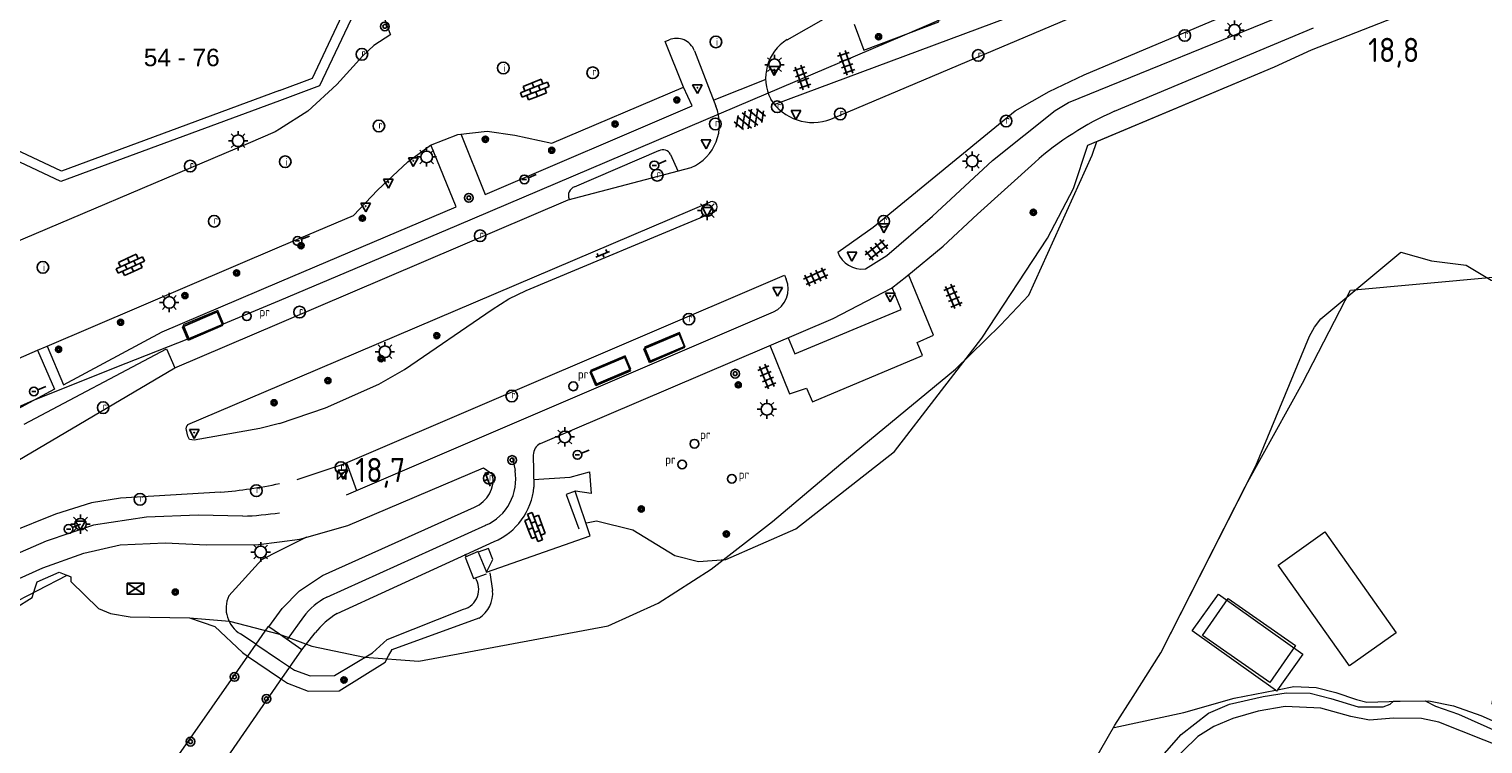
# Model space of a CAD drawing. Header units: metres. Extents: x 117922 to 130630, y 447724 to 454087.
# Tile 25 of 61: x 124974 to 125124, y 450651 to 450725. Entities that reach past the tile are written whole.
import ezdxf
from ezdxf.enums import TextEntityAlignment as Align

# ---------------------------------------------------------------- set-up
doc = ezdxf.new("R2010")
doc.units = ezdxf.units.M
doc.layers.get('0').update_dxf_attribs({"color": 8})
for name, color, linetype, lineweight in [('B01', 8, 'Continuous', 0), ('B04', 8, 'Continuous', 0), ('B14', 8, 'Continuous', 0), ('G01', 8, 'Continuous', 0), ('Q19', 8, 'Continuous', 0), ('T00', 8, 'Continuous', 0), ('V00', 8, 'Continuous', 0), ('W00', 8, 'Continuous', 0), ('Z02', 7, 'Continuous', 0)]:
    doc.layers.add(name, color=color, linetype=linetype, lineweight=lineweight)
for name, color, linetype in [('SYM-GV1', 8, 'Continuous'), ('SYM-OV4', 8, 'Continuous'), ('SYM-OV5', 8, 'Continuous'), ('SYMBT09', 8, 'Continuous'), ('TOPOT14', 8, 'Continuous'), ('TOPOT20', 8, 'Continuous'), ('TOPOT21', 8, 'Continuous'), ('TOPOT23', 8, 'Continuous'), ('TOPOT26', 8, 'Continuous'), ('TOPOT28', 8, 'Continuous'), ('TOPOT30', 1, 'Continuous'), ('TOPOT35', 8, 'Continuous'), ('TOPOT52', 8, 'Continuous'), ('TOPOT63', 8, 'Continuous'), ('TOPOT85', 8, 'Continuous')]:
    doc.layers.add(name, color=color, linetype=linetype)
doc.styles.add('ISO', font='ISO')
doc.styles.add('Z02', font='arial.ttf', dxfattribs={"height": 1.8})

# ---------------------------------------------------------------- blocks, each defined once
blk = doc.blocks.new('tegels4')
at = {"color": 0, "linetype": 'ByBlock', "lineweight": -2}
for p, q in [((0.62, 0.94), (-0.62, 0.94)), ((0.62, 0.31), (-0.62, 0.31)), ((-0.31, -1.23), (-0.31, 1.25)), ((0.31, -1.23), (0.31, 1.25)), ((0.62, -0.31), (-0.62, -0.31)), ((0.62, -0.94), (-0.62, -0.94))]:
    blk.add_line(p, q, dxfattribs=at)
blk = doc.blocks.new('asfalt6')
at = {"color": 0, "linetype": 'ByBlock', "lineweight": -2}
for p, q in [((-0.76, 1.01), (0.3, 1.62)), ((-0.3, 1.62), (0.76, 1.01)), ((-0.93, 0.18), (0.7, 1.13)), ((-0.89, -0.52), (0.89, 0.52)), ((-0.89, 0.52), (0.89, -0.52)), ((-0.7, 1.13), (0.93, 0.18)), ((-0.93, -0.18), (0.7, -1.13)), ((-0.76, -1.01), (0.3, -1.62)), ((-0.7, -1.13), (0.93, -0.18)), ((-0.3, -1.62), (0.76, -1.01))]:
    blk.add_line(p, q, dxfattribs=at)
blk = doc.blocks.new('paal')
at = {"color": 0}
for radius in [0.45, 0.2]:
    blk.add_circle((0, 0), radius, dxfattribs=at)
blk = doc.blocks.new('lichtmast')
at = {"color": 0}
for p, q in [((-0.6, 0), (-1, 0)), ((-0.71, 0.71), (-0.42, 0.42)), ((0, 0.6), (0, 1)), ((0.42, 0.42), (0.71, 0.71)), ((0.6, 0), (1, 0)), ((-0.42, -0.42), (-0.71, -0.71)), ((0, -0.6), (0, -1)), ((0.42, -0.42), (0.71, -0.71))]:
    blk.add_line(p, q, dxfattribs=at)
blk.add_circle((0, 0), 0.6, dxfattribs=at)
blk = doc.blocks.new('schk')
at = {"color": 0}
for p, q in [((0.86, 0.56), (-0.86, 0.56)), ((-0.86, 0.56), (-0.86, -0.56)), ((0.86, -0.56), (0.86, 0.56)), ((-0.86, -0.56), (0.86, -0.56))]:
    blk.add_line(p, q, dxfattribs=at)
at = {"color": 0, "linetype": 'Continuous'}
for p, q in [((-0.86, 0.56), (0.86, -0.56)), ((-0.86, -0.56), (0.86, 0.56))]:
    blk.add_line(p, q, dxfattribs=at)
blk = doc.blocks.new('boom')
at = {"color": 0}
for radius in [0.315, 0.225, 0.135]:
    blk.add_circle((0, 0), radius, dxfattribs=at)
blk = doc.blocks.new('verkeersbord')
at = {"color": 0}
for p, q in [((0.5, 0.32), (-0.5, 0.32)), ((-0.5, 0.32), (0, -0.6)), ((0, -0.6), (0.5, 0.32))]:
    blk.add_line(p, q, dxfattribs=at)
blk = doc.blocks.new('aanduidingsbord')
at = {"color": 0}
for p, q in [((-0.81, -0.33), (0, 0)), ((-1.45, -0.5), (-1.01, -0.5))]:
    blk.add_line(p, q, dxfattribs=at)
blk.add_circle((-1.23, -0.5), 0.45, dxfattribs=at)
blk = doc.blocks.new('afvalbak')
at = {"color": 0}
blk.add_circle((0, 0), 0.45, dxfattribs=at)
at = {"color": 0, "style": 'ISO'}
blk.add_attdef('AFVALBAK', (0.7, 0), '', height=0.9, dxfattribs=at)
blk = doc.blocks.new('klinkers6')
at = {"color": 0, "linetype": 'ByBlock', "lineweight": -2}
for p, q in [((0.25, 1.5), (-0.25, 1.5)), ((-0.25, 1.5), (-0.25, 0.5)), ((0.25, 0.5), (0.25, 1.5)), ((-0.25, 1), (-0.75, 1)), ((-0.75, 1), (-0.75, 0)), ((-0.25, 0), (-0.75, 0)), ((-0.75, 0), (-0.75, -1)), ((0.25, 0.5), (-0.25, 0.5)), ((-0.25, 0.5), (-0.25, -0.5)), ((0.75, 1), (0.25, 1)), ((0.25, -0.5), (0.25, 0.5)), ((0.75, 0), (0.75, 1)), ((-0.75, -1), (-0.25, -1)), ((-0.25, -0.5), (-0.25, 0)), ((0.25, -0.5), (-0.25, -0.5)), ((-0.25, -0.5), (-0.25, -1.5)), ((0.75, 0), (0.25, 0)), ((0.25, 0), (0.25, -0.5)), ((0.25, -1.5), (0.25, -0.5)), ((0.25, -1), (0.75, -1)), ((0.75, -1), (0.75, 0)), ((-0.25, -1.5), (0.25, -1.5))]:
    blk.add_line(p, q, dxfattribs=at)
blk = doc.blocks.new('klinkers2')
at = {"color": 0, "linetype": 'ByBlock', "lineweight": -2}
for p, q in [((-0.31, 0.5), (0, 0.5)), ((0, -0.75), (0, 0.75)), ((0, 0), (0.31, 0)), ((0, -0.5), (-0.31, -0.5))]:
    blk.add_line(p, q, dxfattribs=at)
blk = doc.blocks.new('kolk')
at = {"color": 0}
blk.add_circle((0, 0), 0.6, dxfattribs=at)
at = {"color": 0, "linetype": 'Continuous', "style": 'ISO'}
blk.add_attdef('KOLK', (-0.04, -0.26), '', height=0.8, dxfattribs=at)
blk = doc.blocks.new('inspectieput')
at = {"color": 0}
blk.add_circle((0, 0), 0.6, dxfattribs=at)
at = {"color": 0, "linetype": 'Continuous', "style": 'ISO'}
blk.add_attdef('I', (0, -0.39), '', height=0.8, dxfattribs=at)
blk = doc.blocks.new('abri')
at = {"color": 0}
for p, q in [((-2.1, 1.2), (2.1, 1.2)), ((-2.1, -1.2), (-2.1, 1.2)), ((2.1, 1.2), (2.1, -1.2)), ((2.1, -1.2), (-2.1, -1.2))]:
    blk.add_line(p, q, dxfattribs=at)
at = {"color": 0, "linetype": 'Continuous', "style": 'ISO', "flags": 2}
blk.add_attdef('ABRI', text='', height=0.8, dxfattribs=at).set_placement((0, 0), align=Align.MIDDLE_CENTER)
blk = doc.blocks.new('verkeersbord-pl')
at = {"color": 0, "linetype": 'Continuous'}
blk.add_circle((0, 0), 0.03, dxfattribs=at)
blk = doc.blocks.new('kilometerpaal')
at = {"color": 0}
for p, q in [((-0.44, 0.44), (0.44, -0.44)), ((-0.44, -0.44), (-0.44, 0.44)), ((0.44, 0.44), (-0.44, -0.44)), ((0.44, -0.44), (0.44, 0.44))]:
    blk.add_line(p, q, dxfattribs=at)
at = {"color": 0, "style": 'ISO'}
blk.add_attdef('KILOMETERPAAL', (0.59, 0.87), '', height=2.5, dxfattribs=at)

msp = doc.modelspace()

# ---------------------------------------------------------------- linework, layer by layer
at = {"layer": 'B01', "flags": 128}
for points in [[(125000, 450718.7), (124977.49, 450710.38), (124968.57, 450714.58), (124955.79, 450749.16), (124958.53, 450755.06), (124962.9, 450760.3), (124962.8, 450760.75)], [(125000, 450718.7), (125003.39, 450719.96), (125007.56, 450728.82), (125004.42, 450737.31), (125000, 450735.68)]]:
    msp.add_lwpolyline(points, dxfattribs=at)
at = {"layer": 'B04', "flags": 128}
for points in [[(124994.22, 450694.65), (124993.63, 450696.03), (124990.04, 450694.53), (124990.63, 450693.13), (124994.22, 450694.65)], [(125041.81, 450692.35), (125041.25, 450693.74), (125037.65, 450692.22), (125038.24, 450690.83), (125041.81, 450692.35)], [(125036.23, 450689.98), (125035.66, 450691.35), (125032.07, 450689.83), (125032.69, 450688.46), (125036.23, 450689.98)], [(125021.34, 450669.03), (125032.05, 450672.8), (125030.5, 450677.39), (125029.57, 450677.06), (125030.87, 450673.51)], [(125020.48, 450671.16), (125019.13, 450670.6), (125020.01, 450668.39), (125021.33, 450668.86)], [(125022, 450670.33), (125021.54, 450671.47), (125020.49, 450671.09), (125021.34, 450669.03), (125022, 450670.33)], [(124998.8, 450663.39), (124997.55, 450661.61)], [(124998.9, 450663.41), (124998.84, 450663.45), (124998.8, 450663.39)], [(125000, 450662.64), (124998.9, 450663.41)], [(125002.29, 450661.05), (125000, 450662.64)], [(124997.55, 450661.61), (124996.7, 450660.4)], [(124996.7, 450660.4), (124989.33, 450649.88)], [(125000, 450657.74), (125002.29, 450661.05)], [(124992.94, 450647.53), (125000, 450657.74)]]:
    msp.add_lwpolyline(points, dxfattribs=at)
at = {"layer": 'B14', "flags": 128}
for points in [[(125110.37, 450659.37), (125103.01, 450669.78), (125107.82, 450673.19), (125115.19, 450662.78), (125110.37, 450659.37)], [(125102.73, 450656.88), (125094.15, 450662.98), (125096.85, 450666.77), (125105.55, 450660.59), (125102.94, 450656.91)], [(125102.85, 450656.79), (125102.73, 450656.88)], [(125102.94, 450656.91), (125102.85, 450656.79)]]:
    msp.add_lwpolyline(points, dxfattribs=at)
at = {"layer": 'G01', "flags": 128}
for points in [[(125084.32, 450713.44), (125102.63, 450721.14), (125106.46, 450722.89), (125117.17, 450727.07), (125129.48, 450731.66), (125140.56, 450735.38), (125156.21, 450740.65), (125169.59, 450745.33), (125188.73, 450751.92), (125197.4, 450754.82), (125213.15, 450760.28), (125214.08, 450757.27), (125232.46, 450763.54), (125236.16, 450764.82)], [(125000, 450717.64), (124977.44, 450709.3), (124967.78, 450713.85), (124954.71, 450749.2), (124957.63, 450755.48), (124957.77, 450755.7), (124961.82, 450760.55)], [(125000, 450736.75), (125005.01, 450738.6), (125008.64, 450728.77), (125004.12, 450719.16), (125000, 450717.64)], [(125000, 450697.05), (125018.27, 450704.77), (125042.37, 450715.03), (125064.26, 450724.34), (125080.23, 450731.22)], [(125000, 450662.64), (125003.34, 450661.41), (125008.76, 450660.28), (125014.36, 450659.87), (125033.89, 450663.52), (125039.06, 450665.84), (125044.53, 450669.36), (125050.84, 450674.25), (125057.91, 450680.21), (125069.74, 450689.98), (125074.38, 450694.51), (125077.29, 450697.61), (125083.82, 450712.03), (125084.32, 450713.44)], [(125069.73, 450626.79), (125075.01, 450635.27), (125081.71, 450646.14), (125083.92, 450649.4), (125086.15, 450653.26), (125088.07, 450656.21), (125090.9, 450660.71), (125099.87, 450678.35), (125105.53, 450688.52), (125110.46, 450698.12), (125125.16, 450699.44), (125127.25, 450697.06), (125142.65, 450702.65)], [(124968.11, 450683.91), (124974.54, 450686.73), (124983.04, 450690.15), (124990.63, 450693.13), (124994.22, 450694.65), (125000, 450697.05)], [(124971.98, 450665.56), (124978.08, 450668.72), (124978.47, 450668.57), (124978.46, 450668.07), (124981.33, 450665.3), (124982.57, 450664.79), (124984.57, 450664.43), (124990.69, 450664.35), (124994.83, 450663.98), (125000, 450662.64)], [(125104.8, 450661.49), (125102.14, 450657.67), (125095.2, 450662.52), (125097.87, 450666.34), (125104.8, 450661.49)]]:
    msp.add_lwpolyline(points, dxfattribs=at)
at = {"layer": 'Q19', "flags": 128}
for points in [[(125000, 450671.27), (125002.82, 450672.68)], [(124994.75, 450666.59), (124998.17, 450670.35), (125000, 450671.27)], [(125000, 450659.97), (125001.53, 450658.94), (125003.16, 450658.35), (125005.67, 450658.4), (125009.57, 450660.72), (125011.11, 450662.09), (125018.97, 450665.22)], [(124997.55, 450661.61), (124995.98, 450662.67)], [(124997.55, 450661.61), (125000, 450659.97)]]:
    msp.add_lwpolyline(points, dxfattribs=at)
at = {"layer": 'Q19'}
for centre, radius, start, end in [((125018.4, 450667.29), 2.15, 285.4876, 33.3617), ((124997.57, 450665.32), 3.09, 155.7468, 239.0943)]:
    msp.add_arc(centre, radius, start, end, dxfattribs=at)
at = {"layer": 'T00', "flags": 128}
for points in [[(125102.94, 450656.91), (125104.62, 450657.24), (125106.93, 450657.15), (125108.98, 450656.65), (125111.08, 450655.91), (125112.16, 450655.64), (125115.61, 450655.74), (125118.57, 450655.77), (125121.09, 450655.28), (125123.91, 450654.26), (125126.33, 450653.21), (125130.88, 450651.46), (125139.26, 450685.95), (125133.5, 450687.4)], [(125086.11, 450653.04), (125093.29, 450654.58), (125098.46, 450656.05), (125102.73, 450656.88)]]:
    msp.add_lwpolyline(points, dxfattribs=at)
at = {"layer": 'V00', "flags": 128}
for points in [[(125056.88, 450715.74), (125093.7, 450731.33), (125106.47, 450736.54), (125112.74, 450738.88), (125128.78, 450744.56), (125174.61, 450760.3), (125184.95, 450764.14), (125195.4, 450768.36), (125207.73, 450773.78), (125220.61, 450779.95)], [(125057.58, 450702.04), (125061.23, 450704.59), (125075.88, 450716.58), (125079.4, 450718.59), (125083.01, 450720.3), (125100.04, 450727.49), (125109.34, 450731.17), (125112.66, 450732.43), (125115.94, 450733.68), (125117.26, 450734.19), (125125.76, 450737.23), (125134.23, 450740.08), (125168.45, 450751.48), (125178.36, 450754.87), (125186.86, 450757.97), (125197.5, 450762.21), (125214.23, 450769.3), (125227.76, 450775.34), (125227.74, 450775.33)], [(125051.02, 450717.26), (125100.63, 450735.72), (125127.21, 450746.58), (125127.72, 450746.79), (125132.24, 450748.21)], [(125004.83, 450742.35), (125011.42, 450724.5)], [(125052.36, 450723.93), (125058.6, 450727.44)], [(125059.29, 450725.54), (125060.26, 450722.85), (125068.02, 450725.76), (125067.11, 450727.96)], [(125060.43, 450700.3), (125062.63, 450701.67), (125067.35, 450705.75), (125073.53, 450711.48), (125080.01, 450716.62), (125081.38, 450717.46), (125104.74, 450726.95)], [(125011.46, 450724.47), (125009.72, 450723.34), (125008.6, 450722.25), (125005.9, 450719.31), (125002.92, 450716.56), (125000, 450714.72)], [(125086.14, 450716.55), (125106.67, 450725.16)], [(125000, 450702.57), (125007.61, 450705.82), (125010.09, 450708.42), (125013.22, 450711.34), (125015.57, 450713.06), (125018.39, 450714.17), (125021.4, 450714.49), (125024.27, 450714.08), (125028.07, 450713.27), (125041.66, 450719.04), (125039.77, 450723.73), (125040.18, 450723.91)], [(125042.8, 450722.79), (125044.99, 450717.09)], [(125044.84, 450717.72), (125050.19, 450719.86)], [(125018.68, 450714.24), (125021.22, 450707.97), (125042.55, 450717.1), (125041.66, 450719.02)], [(125000, 450714.72), (124999.53, 450714.43), (124996.76, 450713.23), (124968.7, 450701.34), (124973.05, 450691.08), (124975.04, 450691.93)], [(125000, 450698.96), (125018.23, 450706.71), (125015.61, 450713.08)], [(125030.43, 450708.76), (125039.14, 450712.49)], [(125040.34, 450712.11), (125041.09, 450710.4)], [(125000, 450694.71), (125029.76, 450707.42), (125042.47, 450710.76)], [(125026.9, 450682.31), (125057.12, 450695.2), (125063.12, 450698.33), (125064.69, 450699.55), (125068.46, 450702.65), (125071.99, 450705.95), (125077.91, 450711.28)], [(125000, 450688.28), (125044.44, 450707.21)], [(125000, 450684.38), (125004.73, 450685.99), (125010.25, 450688.42), (125012.88, 450689.93), (125021.92, 450696.1), (125023.66, 450697.23), (125025.44, 450698.09), (125044.86, 450706.19)], [(124976.01, 450692.34), (125000, 450702.57)], [(124976.01, 450692.34), (124977.7, 450688.35), (124987.88, 450693.81), (125000, 450698.96)], [(125001.8, 450678.6), (125006.55, 450680.16), (125052.09, 450699.66), (125052.27, 450699.24)], [(125050.56, 450692.43), (125052.61, 450687.42), (125054.36, 450688.01), (125054.96, 450686.61), (125066.33, 450691.39), (125065.78, 450692.73), (125067.45, 450693.46), (125064.88, 450699.71)], [(125052.46, 450693.2), (125053.15, 450691.53), (125064.13, 450696.12), (125063.18, 450698.4)], [(125006.89, 450677), (125050.94, 450695.88)], [(124989.19, 450690.09), (125000, 450694.71)], [(124975.04, 450691.93), (124976.78, 450687.89), (124972.91, 450685.8)], [(124973.66, 450684.3), (124988.32, 450692.05), (124989.19, 450690.09)], [(124975.04, 450691.93), (124976.01, 450692.34)], [(124913.4, 450650.1), (124949.7, 450668.78), (124959.05, 450673.48), (124969.74, 450678.67), (124970.86, 450679.33), (124989.19, 450690.09)], [(124990.55, 450684.26), (125000, 450688.28)], [(125000, 450684.38), (124997.96, 450683.85), (124991.2, 450682.64), (124990.7, 450682.72), (124990.55, 450683.05), (124990.39, 450683.67)], [(125024.02, 450680.81), (125024.3, 450679.53)], [(125026.17, 450681.12), (125026.24, 450677.81)], [(125000, 450672.16), (125002.1, 450672.44), (125007.03, 450673.86), (125021.04, 450679.8), (125021.96, 450679.16)], [(125006.91, 450680.32), (125007.92, 450677.45)], [(125026.21, 450678.61), (125029.99, 450678.82), (125031.97, 450679.37), (125032.15, 450677.15), (125030.53, 450677.39)], [(124993.92, 450677.29), (124983.6, 450676.67), (124980.61, 450676.19), (124976.87, 450675.03), (124972.1, 450673.1), (124962.88, 450668.66), (124960.4, 450667.47), (124957.66, 450666.06), (124951.73, 450663.01)], [(124996.2, 450674.81), (124991.61, 450674.92), (124986.28, 450674.7), (124980.8, 450673.87), (124975.91, 450672.24), (124968.62, 450669.07), (124958.9, 450664.33)], [(125000, 450664.91), (125000.28, 450665.29), (125002.06, 450667.13), (125004.42, 450668.69), (125020.11, 450675.75)], [(125004.88, 450666.47), (125021.26, 450673.87)], [(124960.33, 450662.25), (124969.59, 450666.81), (124975.56, 450669.5), (124979.79, 450671.01), (124983.57, 450671.87), (124988.19, 450672.05), (124992.46, 450671.87), (124997.82, 450671.88), (125000, 450672.16)], [(125005.93, 450664.77), (125022.12, 450672.19)], [(125019.12, 450670.93), (125019.25, 450670.67)], [(124998.9, 450663.41), (125000, 450664.91)], [(125002.46, 450664.44), (125000.78, 450662.1)], [(125002.29, 450661.05), (125003.66, 450662.78)], [(125119.58, 450653.59), (125117.8, 450653.97), (125114.9, 450653.98), (125112.42, 450653.8), (125110.5, 450654.17), (125107.42, 450655.03), (125103.74, 450655.2), (125100.94, 450654.73), (125098.33, 450653.97), (125096.37, 450653.12), (125094.71, 450652.1), (125093.13, 450650.54), (125089.06, 450646.32), (125086.95, 450644.13), (125085.31, 450642.75), (125082.4, 450639.45)], [(125090.04, 450648.93), (125093.01, 450652.3), (125095.83, 450654.52), (125098, 450655.43), (125101.48, 450656.21), (125103.84, 450656.6), (125106.32, 450656.56), (125108.44, 450656.03), (125111.28, 450655.16), (125113.86, 450655.16), (125114.57, 450655.42), (125114.91, 450655.74), (125118.19, 450655.77), (125119.23, 450655.23), (125121.63, 450654.4), (125125.86, 450652.51), (125130.26, 450650.6)], [(125128.94, 450649.86), (125119.58, 450653.59)]]:
    msp.add_lwpolyline(points, dxfattribs=at)
at = {"layer": 'V00'}
for centre, radius, start, end in [((125040.93, 450722.05), 2.01, 21.676, 112.0324), ((125054.8, 450719.96), 4.66, 121.5239, 207.4279), ((125040.54, 450715.19), 4.84, 293.5097, 23.0749), ((125055.01, 450720.52), 5.13, 211.8521, 291.3333), ((125098.76, 450687.78), 31.42, 113.6869, 131.5793), ((125039.54, 450711.68), 0.902, 28.1814, 116.676), ((125030.75, 450707.87), 0.949, 109.7571, 203.4108), ((125044.6, 450706.68), 0.554, 297.5376, 107.2227), ((125060.09, 450702.95), 2.67, 199.8496, 277.3401), ((125049.88, 450698.24), 2.59, 294.1636, 22.6458), ((124990.79, 450683.87), 0.45, 122.1735, 207.0512), ((125027.48, 450681.13), 1.31, 116.3964, 180.5499), ((125018.96, 450678.58), 3.06, 292.1462, 10.8922), ((125019.17, 450678.64), 5.2, 293.6354, 9.8839), ((124989.65, 450727.35), 50.25, 274.8771, 281.8894), ((125019.53, 450678.41), 6.74, 292.6145, 354.8955), ((124995.03, 450707.5), 32.71, 272.052, 278.7419), ((125008.34, 450659.89), 7.44, 117.7292, 142.2535), ((125010.27, 450657.53), 8.44, 120.9401, 141.5389)]:
    msp.add_arc(centre, radius, start, end, dxfattribs=at)
at = {"layer": 'W00', "flags": 128}
for points in [[(125102.63, 450721.14), (125106.46, 450722.89), (125117.17, 450727.07), (125129.48, 450731.66), (125140.56, 450735.38), (125156.21, 450740.65), (125169.59, 450745.33), (125188.73, 450751.92), (125197.4, 450754.82), (125216.54, 450761.46), (125229.56, 450765.22), (125230.64, 450767.26), (125233.29, 450768.13), (125234.7, 450767.05), (125236.84, 450766.67), (125245.75, 450769.65)], [(125031.67, 450674.12), (125032.68, 450674.34), (125036.43, 450673.39), (125040.79, 450670.77), (125043.2, 450670.15), (125046.02, 450670.34), (125053.27, 450673.52), (125063.45, 450681.49), (125072.43, 450693.17), (125079.23, 450703.48), (125081.9, 450708.59), (125083.39, 450713.05), (125102.63, 450721.14)], [(125083.92, 450649.4), (125086.15, 450653.26), (125088.07, 450656.21), (125090.9, 450660.71), (125100.71, 450680.01), (125106.26, 450693.38), (125106.76, 450694.3), (125107.4, 450695.14), (125115.68, 450702.01), (125118.84, 450701.14), (125122.4, 450700.68), (125124.98, 450699.15), (125134.4, 450695.77), (125135.31, 450695.35), (125135.69, 450694.96), (125135.85, 450694.32), (125135.79, 450693.2), (125125.31, 450656.9), (125125.07, 450655.5), (125125.37, 450654.9), (125125.65, 450654.59), (125127.81, 450653.52)], [(124975, 450668.06), (124977.26, 450669.03), (124978.47, 450668.57), (124978.46, 450668.07), (124981.33, 450665.3), (124982.57, 450664.79), (124984.57, 450664.43), (124990.69, 450664.35), (124993.33, 450663.43), (124996.17, 450660.76), (124996.7, 450660.4)], [(125021.69, 450668.97), (125021.97, 450667.15)], [(124969.18, 450663.12), (124974.49, 450666.44), (124974.8, 450667.42), (124975, 450668.06)], [(125011.24, 450660.41), (125011.61, 450661.07), (125020.58, 450664.32)], [(124996.7, 450660.4), (125000, 450658.15)], [(125000, 450658.15), (125000.81, 450657.6), (125002.94, 450656.79), (125006.16, 450656.82), (125010.89, 450659.78), (125011.24, 450660.41)]]:
    msp.add_lwpolyline(points, dxfattribs=at)
at = {"layer": 'W00'}
msp.add_arc((125018.96, 450666.87), 3.03, 302.436, 5.2465, dxfattribs=at)

# ---------------------------------------------------------------- block references
at = {"layer": 'SYM-GV1', "rotation": 290.650939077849}
msp.add_blockref('asfalt6', (125048.52, 450715.75), dxfattribs=at)
at = {"layer": 'SYM-OV4'}
for name, p, rotation in [('klinkers6', (125026.33, 450718.78), 291.3489402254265), ('klinkers6', (124984.61, 450700.71), 294.4820982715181), ('klinkers2', (125033.33, 450701.81), 292.6389764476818), ('klinkers2', (125021.46, 450678.6), 200.4967621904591), ('klinkers6', (125026.35, 450673.7), 20.9398036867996)]:
    msp.add_blockref(name, p, dxfattribs=dict(at, rotation=rotation))
at = {"layer": 'SYM-OV5'}
for p, rotation in [((125058.46, 450721.53), 18.95924202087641), ((125053.91, 450720.03), 19.538277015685), ((125061.58, 450702.26), 308.3105503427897), ((125055.3, 450699.47), 294.433797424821), ((125069.46, 450697.46), 23.14330542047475), ((125050.26, 450689.2), 22.69345351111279)]:
    msp.add_blockref('tegels4', p, dxfattribs=dict(at, rotation=rotation))
at = {"layer": 'SYMBT09'}
for p, xscale, yscale, zscale, rotation in [((124992.06, 450694.42), 0.9280551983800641, 0.620768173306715, 0.9280551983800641, 23.22368214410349), ((125039.69, 450692.14), 0.9408450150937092, 0.625238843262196, 0.9408450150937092, 203.3470938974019), ((125034.12, 450689.75), 0.9257242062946, 0.6297851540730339, 0.9257242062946, 202.8851212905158)]:
    msp.add_blockref('abri', p, dxfattribs=dict(at, xscale=xscale, yscale=yscale, zscale=zscale, rotation=rotation))
at = {"layer": 'TOPOT14'}
msp.add_blockref('schk', (124985.15, 450667.35), dxfattribs=at)
at = {"layer": 'TOPOT20'}
for p in [(125039.89, 450711.47), (125026.48, 450710.03), (125003.07, 450703.68), (124975.88, 450688.17), (125031.95, 450681.63), (124979.46, 450673.99)]:
    msp.add_blockref('aanduidingsbord', p, dxfattribs=at)
at = {"layer": 'TOPOT21'}
for p in [(125098.51, 450724.91), (125051.06, 450721.35), (124995.72, 450713.51), (125015.17, 450711.84), (125071.46, 450711.41), (125044.12, 450706.31), (124988.62, 450696.84), (125010.87, 450691.76), (125050.27, 450685.83), (125029.43, 450682.98), (124979.46, 450673.99), (124998.05, 450671.12)]:
    msp.add_blockref('lichtmast', p, dxfattribs=at)
at = {"layer": 'TOPOT23'}
ref = msp.add_blockref('kolk', (125093.38, 450724.36), dxfattribs=at)
ref.add_attrib('KOLK', 'r', (125093.34, 450724.1), dxfattribs={"color": 0, "height": 0.8, "style": 'ISO'})
ref = msp.add_blockref('kolk', (125008.49, 450722.42), dxfattribs=at)
ref.add_attrib('KOLK', 'r', (125008.45, 450722.16), dxfattribs={"color": 0, "height": 0.8, "style": 'ISO'})
ref = msp.add_blockref('kolk', (125072.07, 450722.3), dxfattribs=at)
ref.add_attrib('KOLK', 'r', (125072.03, 450722.04), dxfattribs={"color": 0, "height": 0.8, "style": 'ISO'})
ref = msp.add_blockref('kolk', (125032.3, 450720.52), dxfattribs=at)
ref.add_attrib('KOLK', 'r', (125032.26, 450720.25), dxfattribs={"color": 0, "height": 0.8, "style": 'ISO'})
ref = msp.add_blockref('kolk', (125051.34, 450717.01), dxfattribs=at)
ref.add_attrib('KOLK', 'r', (125051.3, 450716.75), dxfattribs={"color": 0, "height": 0.8, "style": 'ISO'})
ref = msp.add_blockref('kolk', (125057.84, 450716.27), dxfattribs=at)
ref.add_attrib('KOLK', 'r', (125057.79, 450716.01), dxfattribs={"color": 0, "height": 0.8, "style": 'ISO'})
ref = msp.add_blockref('kolk', (125010.24, 450715.03), dxfattribs=at)
ref.add_attrib('KOLK', 'r', (125010.2, 450714.76), dxfattribs={"color": 0, "height": 0.8, "style": 'ISO'})
ref = msp.add_blockref('kolk', (125044.95, 450715.24), dxfattribs=at)
ref.add_attrib('KOLK', 'r', (125044.91, 450714.98), dxfattribs={"color": 0, "height": 0.8, "style": 'ISO'})
ref = msp.add_blockref('kolk', (125074.95, 450715.54), dxfattribs=at)
ref.add_attrib('KOLK', 'r', (125074.9, 450715.28), dxfattribs={"color": 0, "height": 0.8, "style": 'ISO'})
ref = msp.add_blockref('kolk', (124990.78, 450710.9), dxfattribs=at)
ref.add_attrib('KOLK', 'r', (124990.74, 450710.64), dxfattribs={"color": 0, "height": 0.8, "style": 'ISO'})
ref = msp.add_blockref('kolk', (125038.96, 450709.95), dxfattribs=at)
ref.add_attrib('KOLK', 'r', (125038.91, 450709.69), dxfattribs={"color": 0, "height": 0.8, "style": 'ISO'})
ref = msp.add_blockref('kolk', (124993.25, 450705.21), dxfattribs=at)
ref.add_attrib('KOLK', 'r', (124993.21, 450704.95), dxfattribs={"color": 0, "height": 0.8, "style": 'ISO'})
ref = msp.add_blockref('kolk', (125062.32, 450705.21), dxfattribs=at)
ref.add_attrib('KOLK', 'r', (125062.27, 450704.95), dxfattribs={"color": 0, "height": 0.8, "style": 'ISO'})
ref = msp.add_blockref('kolk', (125020.69, 450703.72), dxfattribs=at)
ref.add_attrib('KOLK', 'r', (125020.65, 450703.46), dxfattribs={"color": 0, "height": 0.8, "style": 'ISO'})
at = {"layer": 'TOPOT23', "lineweight": 0}
ref = msp.add_blockref('kolk', (125002.06, 450695.85), dxfattribs=at)
ref.add_attrib('KOLK', 'r', (125002.02, 450695.59), dxfattribs={"color": 0, "height": 0.8, "style": 'ISO'})
at = {"layer": 'TOPOT23'}
ref = msp.add_blockref('kolk', (125042.22, 450695.12), dxfattribs=at)
ref.add_attrib('KOLK', 'r', (125042.17, 450694.86), dxfattribs={"color": 0, "height": 0.8, "style": 'ISO'})
ref = msp.add_blockref('kolk', (124981.8, 450686), dxfattribs=at)
ref.add_attrib('KOLK', 'r', (124981.76, 450685.74), dxfattribs={"color": 0, "height": 0.8, "style": 'ISO'})
at = {"layer": 'TOPOT23', "lineweight": 0}
ref = msp.add_blockref('kolk', (125023.95, 450687.2), dxfattribs=at)
ref.add_attrib('KOLK', 'r', (125023.9, 450686.94), dxfattribs={"color": 0, "height": 0.8, "style": 'ISO'})
at = {"layer": 'TOPOT23'}
ref = msp.add_blockref('kolk', (125006.32, 450679.82), dxfattribs=at)
ref.add_attrib('KOLK', 'r', (125006.28, 450679.55), dxfattribs={"color": 0, "height": 0.8, "style": 'ISO'})
at = {"layer": 'TOPOT23', "lineweight": 0}
ref = msp.add_blockref('kolk', (125021.63, 450678.72), dxfattribs=at)
ref.add_attrib('KOLK', 'r', (125021.59, 450678.46), dxfattribs={"color": 0, "height": 0.8, "style": 'ISO'})
at = {"layer": 'TOPOT23'}
ref = msp.add_blockref('kolk', (124997.6, 450677.44), dxfattribs=at)
ref.add_attrib('KOLK', 'r', (124997.56, 450677.18), dxfattribs={"color": 0, "height": 0.8, "style": 'ISO'})
ref = msp.add_blockref('kolk', (124985.6, 450676.55), dxfattribs=at)
ref.add_attrib('KOLK', 'r', (124985.55, 450676.29), dxfattribs={"color": 0, "height": 0.8, "style": 'ISO'})
at = {"layer": 'TOPOT26'}
for p in [(125061.79, 450724.23), (125040.98, 450717.72), (125034.61, 450715.23), (125021.23, 450713.66), (125028.08, 450712.53), (125077.76, 450706.13), (125008.54, 450705.53), (125002.21, 450702.7), (124995.56, 450699.89), (124990.23, 450697.55), (124983.59, 450694.8), (125016.22, 450693.42), (124977.2, 450692.01), (125010.47, 450691.05), (125004.98, 450688.79), (125047.31, 450688.35), (124999.43, 450686.5), (125037.31, 450675.55), (125046.09, 450672.98), (124989.23, 450666.99), (125006.64, 450657.93)]:
    msp.add_blockref('boom', p, dxfattribs=at)
at = {"layer": 'TOPOT28'}
ref = msp.add_blockref('inspectieput', (125045.01, 450723.7), dxfattribs=at)
ref.add_attrib('I', 'i', (125045.01, 450723.3), dxfattribs={"color": 0, "height": 0.8, "style": 'ISO'})
ref = msp.add_blockref('inspectieput', (125023.08, 450721.01), dxfattribs=at)
ref.add_attrib('I', 'i', (125023.08, 450720.61), dxfattribs={"color": 0, "height": 0.8, "style": 'ISO'})
ref = msp.add_blockref('inspectieput', (125000.58, 450711.35), dxfattribs=at)
ref.add_attrib('I', 'i', (125000.58, 450710.95), dxfattribs={"color": 0, "height": 0.8, "style": 'ISO'})
ref = msp.add_blockref('inspectieput', (124975.58, 450700.46), dxfattribs=at)
ref.add_attrib('I', 'i', (124975.58, 450700.07), dxfattribs={"color": 0, "height": 0.8, "style": 'ISO'})
at = {"layer": 'TOPOT30'}
ref = msp.add_blockref('kilometerpaal', (125111.98, 450731.28), dxfattribs=at)
ref.add_attrib('KILOMETERPAAL', '18,8', (125112.29, 450721.62), dxfattribs={"color": 0, "height": 2.5, "style": 'ISO'})
ref = msp.add_blockref('kilometerpaal', (125006.41, 450679.03), dxfattribs=at)
ref.add_attrib('KILOMETERPAAL', '18,7', (125007.81, 450678.32), dxfattribs={"color": 0, "height": 2.5, "style": 'ISO'})
at = {"layer": 'TOPOT35', "lineweight": 0}
ref = msp.add_blockref('afvalbak', (124996.62, 450695.42), dxfattribs=at)
ref.add_attrib('AFVALBAK', 'pr', (124997.92, 450695.42), dxfattribs={"color": 0, "height": 0.9, "style": 'ISO'})
at = {"layer": 'TOPOT35'}
ref = msp.add_blockref('afvalbak', (125030.3, 450688.2), dxfattribs=at)
ref.add_attrib('AFVALBAK', 'pr', (125030.77, 450689.01), dxfattribs={"color": 0, "height": 0.9, "style": 'ISO'})
ref = msp.add_blockref('afvalbak', (125042.79, 450682.28), dxfattribs=at)
ref.add_attrib('AFVALBAK', 'pr', (125043.38, 450682.78), dxfattribs={"color": 0, "height": 0.9, "style": 'ISO'})
ref = msp.add_blockref('afvalbak', (125041.53, 450680.14), dxfattribs=at)
ref.add_attrib('AFVALBAK', 'pr', (125039.78, 450680.21), dxfattribs={"color": 0, "height": 0.9, "style": 'ISO'})
ref = msp.add_blockref('afvalbak', (125046.66, 450678.67), dxfattribs=at)
ref.add_attrib('AFVALBAK', 'pr', (125047.36, 450678.67), dxfattribs={"color": 0, "height": 0.9, "style": 'ISO'})
at = {"layer": 'TOPOT52'}
for p in [(125010.86, 450725.3), (125019.52, 450707.63), (125047, 450689.5), (124995.35, 450658.24), (124998.64, 450655.98), (124990.81, 450651.57)]:
    msp.add_blockref('paal', p, dxfattribs=at)
at = {"layer": 'TOPOT52', "lineweight": 0}
msp.add_blockref('paal', (125023.98, 450680.6), dxfattribs=at)
at = {"layer": 'TOPOT63'}
for p in [(125051.03, 450720.85), (125043.1, 450718.97), (125013.79, 450711.44), (125011.22, 450709.24), (125008.89, 450706.77), (125062.99, 450697.49), (125062.99, 450697.49), (124991.19, 450683.43), (125006.55, 450679.24)]:
    msp.add_blockref('verkeersbord-pl', p, dxfattribs=at)
at = {"layer": 'TOPOT85'}
for p in [(125051.03, 450720.85), (125043.1, 450718.97), (125053.27, 450716.31), (125044, 450713.28), (125013.79, 450711.44), (125011.22, 450709.24), (125008.89, 450706.77), (125044.12, 450706.31), (125062.35, 450704.62), (125059.05, 450701.69), (124991.19, 450683.43), (124979.46, 450673.99)]:
    msp.add_blockref('verkeersbord', p, dxfattribs=at)
at = {"layer": 'TOPOT85', "lineweight": 0}
for p in [(125051.38, 450698.08), (125062.99, 450697.49), (125062.99, 450697.49), (125006.55, 450679.24)]:
    msp.add_blockref('verkeersbord', p, dxfattribs=at)

# ---------------------------------------------------------------- texts
at = {"layer": 'Z02', "linetype": 'Continuous', "insert": (124985.99, 450721.17), "char_height": 1.8, "attachment_point": 7, "line_spacing_factor": 0.8, "style": 'Z02'}
msp.add_mtext('{\\C256;54 - 76}', dxfattribs=at)

doc.saveas('drawing.dxf')
